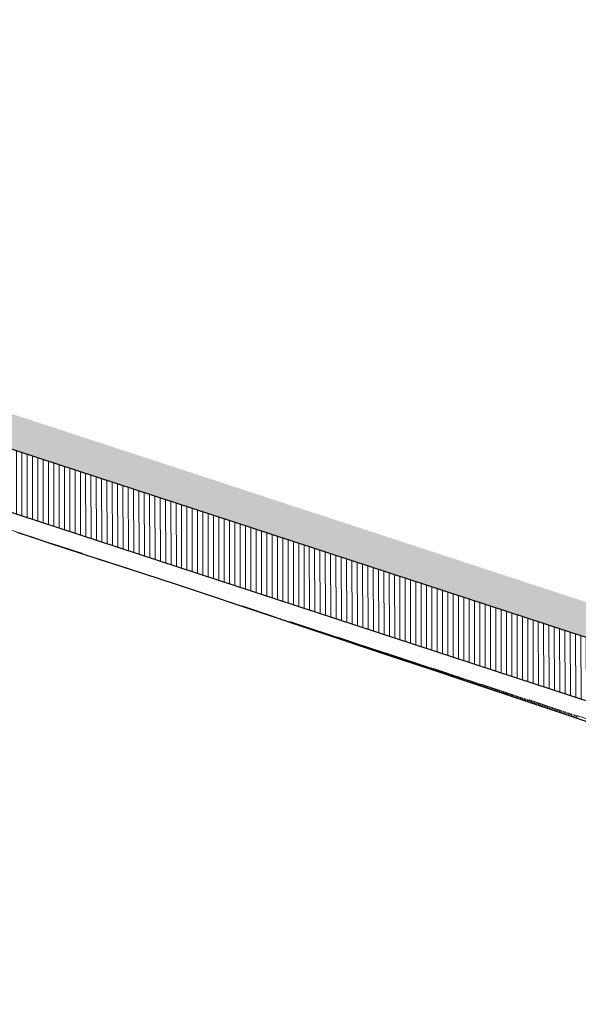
# Model space of a CAD drawing. Header units: metres. Extents: x 8431043 to 8456388, y 5766167 to 5771876.
# Tile 23 of 31: x 8434304 to 8434321, y 5770216 to 5770245. Entities that reach past the tile are written whole.
import ezdxf

# ---------------------------------------------------------------- set-up
doc = ezdxf.new("R2010")
doc.units = ezdxf.units.M
for name, pattern in [('4011', [6, 4, -2]), ('ACAD_ISO10W100', [18, 12, -3, 0, -3]), ('CIĄGŁA', [0])]:
    doc.linetypes.add(name, pattern=pattern)
doc.layers.add('C-DROGI-SYTUACJA', color=7, linetype='Continuous')
doc.layers.add('DRO_Podzespół', color=7, linetype='Continuous')
doc.layers.add('hatch zdi chodniki', color=7, linetype='Continuous', lineweight=0, true_color=0x8345ba)
for name, color, linetype, lineweight in [('kreskowanie skarp', 250, 'Continuous', 15), ('linia', 7, 'CIĄGŁA', 20), ('WYMIARY', 253, 'Continuous', 13), ('Zalacznik_3_Rowy DW837|Zalacznik_3_Rowy DW837|zdi pobocze', 250, '4011', 18), ('zdi_obrzeze chodnikowe 8x30', 6, 'Continuous', 30)]:
    doc.layers.add(name, color=color, linetype=linetype, lineweight=lineweight)
doc.styles.add('ISOCP', font='geniso.shx')
doc.styles.add('własny_500', font='isocp.shx', dxfattribs={"width": 0.9, "height": 1.2})
doc.dimstyles.new('kopia własny 500', dxfattribs={"dimtxt": 1.2, "dimasz": 0.8, "dimexe": 0.1795, "dimexo": 0.0625, "dimgap": 0.09, "dimtad": 3, "dimdec": 1, "dimzin": 0, "dimdsep": 46, "dimtxsty": 'własny_500', "dimblk": 'ARCHTICK', "dimcen": 0.09, "dimaunit": 2, "dimadec": 4, "dimazin": 0, "dimtfac": 1, "dimtdec": 1, "dimtofl": 0, "dimtmove": 2, "dimatfit": 3, "dimldrblk": 'ARCHTICK', "dimfxl": 1, "dimtolj": 1, "dimtzin": 0, "dimarcsym": 0})

# ---------------------------------------------------------------- blocks, each defined once
blk = doc.blocks.new('_ARCHTICK')
at = {"color": 0, "linetype": 'ByBlock', "const_width": 0.15}
blk.add_lwpolyline([(-0.5, -0.5), (0.5, 0.5)], dxfattribs=at)
blk = doc.blocks.new('*D68')
at = {"layer": 'Defpoints', "color": 0, "transparency": 16777216}
for p in [(8434103.31, 5770299.555), (8434102.578, 5770297.403), (8434358.232, 5770212.869)]:
    blk.add_point(p, dxfattribs=at)
at = {"layer": 'WYMIARY', "color": 0, "lineweight": -2, "transparency": 16777216}
blk.add_line((8434102.578, 5770297.403), (8434103.31, 5770299.555), dxfattribs=at)
at = {"layer": 'WYMIARY', "color": 0, "lineweight": -2, "transparency": 16777216, "xscale": 0.75, "yscale": 0.75, "zscale": 0.75}
for p, rotation in [((8434103.31, 5770299.555), 71.21936853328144), ((8434102.578, 5770297.403), 251.2193685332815)]:
    blk.add_blockref('_ARCHTICK', p, dxfattribs=dict(at, rotation=rotation))
at = {"layer": 'WYMIARY', "color": 0, "transparency": 16777216, "insert": (8434102.267, 5770298.709), "char_height": 1.25, "attachment_point": 5, "rotation": 71.2194, "style": 'ISOCP'}
blk.add_mtext('\\A1;2.3', dxfattribs=at)
blk = doc.blocks.new('*D75')
at = {"layer": 'Defpoints', "color": 0, "transparency": 16777216}
for p in [(8434749.828, 5771876.32), (8434750.943, 5771875.576), (8432377.706, 5768319.94)]:
    blk.add_point(p, dxfattribs=at)
at = {"layer": 'WYMIARY', "color": 0, "lineweight": -2, "transparency": 16777216}
blk.add_line((8432378.821, 5768319.196), (8434750.943, 5771875.576), dxfattribs=at)
at = {"layer": 'WYMIARY', "color": 0, "lineweight": -2, "transparency": 16777216, "xscale": 0.75, "yscale": 0.75, "zscale": 0.75}
for p, rotation in [((8434750.943, 5771875.576), 56.29653123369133), ((8432378.821, 5768319.196), 236.2965312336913)]:
    blk.add_blockref('_ARCHTICK', p, dxfattribs=dict(at, rotation=rotation))
at = {"layer": 'WYMIARY', "color": 0, "transparency": 16777216, "insert": (8433564.287, 5770097.783), "char_height": 1.25, "attachment_point": 5, "rotation": 56.2965, "style": 'ISOCP'}
blk.add_mtext('\\A1;4274.9', dxfattribs=at)
blk = doc.blocks.new('*U80')
at = {"layer": 'C-DROGI-SYTUACJA', "color": 1, "linetype": 'ACAD_ISO10W100', "lineweight": 13, "ltscale": 0.3}
blk.add_line((8434372.966, 5770209.937), (8434304.064, 5770232.504), dxfattribs=at)
blk = doc.blocks.new('sdd')
at = {"layer": 'C-DROGI-SYTUACJA', "color": 7, "linetype": 'Continuous', "lineweight": -3}
blk.add_blockref('*U80', (0, 0), dxfattribs=at)

msp = doc.modelspace()

# ---------------------------------------------------------------- hatches: boundary and pattern name
at = {"layer": 'hatch zdi chodniki', "lineweight": 13, "transparency": 33554687}
h = msp.add_hatch(dxfattribs=at)
h.set_pattern_fill('DOTS', color=3, scale=0.13, style=0)
h.paths.add_polyline_path([(8434291.477, 5770237.592), (8434289.272, 5770237.22), (8434294.219, 5770235.709), (8434304.064, 5770232.504), (8434352.975, 5770216.485), (8434351.386, 5770218.057), (8434304.375, 5770233.454), (8434294.52, 5770236.663)])
h.paths.add_polyline_path([(8434266.018, 5770244.733), (8434265.639, 5770244.676), (8434266.015, 5770244.554)])
h.paths.add_polyline_path([(8434267.85, 5770245.01), (8434266.018, 5770244.733), (8434266.015, 5770244.554), (8434270.421, 5770243.126), (8434280.902, 5770239.775), (8434284.092, 5770238.801), (8434282.471, 5770240.342), (8434281.2, 5770240.73), (8434270.728, 5770244.077)])
h.paths.add_polyline_path([(8434149.083, 5770283.339), (8434146.907, 5770283.089), (8434157.392, 5770279.145), (8434183.652, 5770271.152), (8434226.176, 5770257.466), (8434259.239, 5770246.75), (8434257.644, 5770248.318), (8434226.484, 5770258.418), (8434183.951, 5770272.107), (8434157.714, 5770280.092)])
h.paths.add_polyline_path([(8434094.662, 5770300.267), (8434093.121, 5770301.888), (8434084.6, 5770304.97), (8434081.22, 5770305.98), (8434077.409, 5770307.545), (8434076.937, 5770306.658), (8434080.886, 5770305.036), (8434084.287, 5770304.02)])
h.paths.add_polyline_path([(8434101.584, 5770298.826), (8434099.363, 5770298.566), (8434102.578, 5770297.403), (8434143.622, 5770284.325), (8434142.025, 5770285.883), (8434102.9, 5770298.35)])
h.paths.add_polyline_path([(8434011.442, 5770340.526), (8434009.246, 5770340.649), (8434010.908, 5770339.677), (8434013.388, 5770338.368), (8434047.859, 5770319.647), (8434066.478, 5770310.954), (8434076.937, 5770306.658), (8434077.409, 5770307.545), (8434066.88, 5770311.87), (8434048.31, 5770320.54), (8434013.86, 5770339.25)])
h.paths.add_polyline_path([(8433893.006, 5770405.515), (8433891.889, 5770405.573), (8433905.229, 5770398.018), (8433905.33, 5770397.958), (8433905.528, 5770398.422), (8433905.48, 5770398.45)])
h.paths.add_polyline_path([(8433748.793, 5770512.117), (8433746.759, 5770513.046), (8433749.963, 5770509.073), (8433750.804, 5770508.222), (8433762.888, 5770493.325), (8433772.314, 5770482.022), (8433776.22, 5770478.9), (8433763.66, 5770493.96), (8433751.55, 5770508.89), (8433750.71, 5770509.74)])
h.paths.add_polyline_path([(8433722.133, 5770543.576), (8433721.656, 5770545.761), (8433699.12, 5770573.7), (8433684.56, 5770591.47), (8433678.06, 5770600.19), (8433665.01, 5770615.39), (8433650.72, 5770633.02), (8433646.54, 5770638.47), (8433641.4, 5770644.56), (8433638.24, 5770647.86), (8433633.92, 5770651.89), (8433628.93, 5770655.99), (8433625.45, 5770658.54), (8433620.64, 5770661.61), (8433615.52, 5770664.21), (8433611.16, 5770665.93), (8433605.98, 5770667.46), (8433600.42, 5770668.54), (8433595.22, 5770669.19), (8433591.69, 5770669.45), (8433588.3, 5770669.58), (8433585.73, 5770669.59), (8433584.66, 5770669.57), (8433578.02, 5770669.4), (8433570.07, 5770668.93), (8433535.02, 5770665.16), (8433485.31, 5770659.82), (8433471.71, 5770658.26), (8433462.94, 5770656.9), (8433452.67, 5770654.68), (8433445.44, 5770652.68), (8433437.08, 5770649.89), (8433430.89, 5770647.48), (8433422.58, 5770643.75), (8433415.28, 5770639.99), (8433407.52, 5770635.43), (8433399.86, 5770630.32), (8433394.21, 5770626.11), (8433389.06, 5770621.91), (8433384.92, 5770618.26), (8433379.84, 5770613.41), (8433375.1, 5770608.47), (8433369.83, 5770602.43), (8433366.47, 5770598.28), (8433360.39, 5770590.39), (8433330.15, 5770550.58), (8433325.4, 5770544.43), (8433322.62, 5770541.08), (8433319.22, 5770537.42), (8433315.34, 5770533.91), (8433311.49, 5770531.11), (8433308.5, 5770529.35), (8433305.18, 5770527.75), (8433300.92, 5770526.19), (8433296.07, 5770525.01), (8433292.33, 5770524.5), (8433289.92, 5770524.35), (8433287.56, 5770524.33), (8433283.49, 5770524.61), (8433278.75, 5770525.44), (8433274.38, 5770526.72), (8433271.03, 5770528.06), (8433267.26, 5770529.98), (8433263.73, 5770532.25), (8433259.5, 5770535.71), (8433256.42, 5770538.88), (8433255.372, 5770540.221), (8433254.831, 5770539.289), (8433255.665, 5770538.222), (8433258.823, 5770534.972), (8433263.141, 5770531.44), (8433266.761, 5770529.112), (8433270.617, 5770527.148), (8433274.053, 5770525.774), (8433278.523, 5770524.465), (8433283.369, 5770523.616), (8433287.53, 5770523.33), (8433289.955, 5770523.35), (8433292.429, 5770523.504), (8433296.256, 5770524.026), (8433301.211, 5770525.232), (8433305.57, 5770526.828), (8433308.972, 5770528.467), (8433312.039, 5770530.273), (8433315.971, 5770533.133), (8433319.923, 5770536.708), (8433323.372, 5770540.42), (8433326.181, 5770543.805), (8433330.944, 5770549.972), (8433361.184, 5770589.782), (8433367.255, 5770597.66), (8433370.596, 5770601.786), (8433375.838, 5770607.795), (8433380.546, 5770612.702), (8433385.596, 5770617.523), (8433389.707, 5770621.147), (8433394.825, 5770625.321), (8433400.437, 5770629.503), (8433408.051, 5770634.582), (8433415.763, 5770639.114), (8433423.014, 5770642.849), (8433431.276, 5770646.557), (8433437.42, 5770648.949), (8433445.732, 5770651.723), (8433452.909, 5770653.709), (8433463.122, 5770655.916), (8433471.844, 5770657.269), (8433485.42, 5770658.826), (8433535.127, 5770664.166), (8433570.153, 5770667.933), (8433577.874, 5770668.39), (8433592.619, 5770665.234), (8433598.335, 5770664.537), (8433606.412, 5770662.749), (8433611.111, 5770661.077), (8433616.22, 5770658.705), (8433620.647, 5770656.174), (8433628.138, 5770651.177), (8433630.683, 5770649.391), (8433643.107, 5770640.987), (8433645.761, 5770637.843), (8433649.935, 5770632.401), (8433664.242, 5770614.749), (8433677.279, 5770599.565), (8433683.772, 5770590.854), (8433698.344, 5770573.069)])
h.paths.add_polyline_path([(8433727.509, 5770538.504), (8433725.475, 5770539.433), (8433743.033, 5770517.666), (8433742.555, 5770519.85)])
h.paths.add_polyline_path([(8433804.671, 5770453.717), (8433807.358, 5770451.327), (8433816.902, 5770444.971), (8433867.591, 5770417.645), (8433884.716, 5770409.271), (8433884.037, 5770410.16), (8433867.82, 5770418.09), (8433817.16, 5770445.4)])
h.paths.add_polyline_path([(8434386.872, 5770204.269), (8434387.262, 5770205.19), (8434380.028, 5770208.307), (8434373.3, 5770210.88), (8434361.004, 5770214.907), (8434358.792, 5770214.579), (8434372.966, 5770209.937), (8434379.651, 5770207.381)])
h.paths.add_polyline_path([(8433975.043, 5770359.953), (8433974.8, 5770359.516), (8433982.782, 5770355.08), (8434001.014, 5770345.462), (8434003.204, 5770344.181), (8434001.72, 5770345.655), (8433983.02, 5770355.52)])
at = {"layer": 'hatch zdi chodniki', "lineweight": 5}
h = msp.add_hatch(dxfattribs=at)
h.set_pattern_fill('ANSI31', color=256, scale=0.05, angle=45, style=0)
h.paths.add_polyline_path([(8434283.566, 5770237.08), (8434284.092, 5770238.801), (8434280.902, 5770239.775), (8434270.421, 5770243.126), (8434266.015, 5770244.554), (8434265.975, 5770242.674), (8434269.87, 5770241.412), (8434280.365, 5770238.057)])
h.paths.add_polyline_path([(8434289.272, 5770237.22), (8434288.747, 5770235.498), (8434293.678, 5770233.992), (8434303.506, 5770230.793), (8434352.414, 5770214.774), (8434352.975, 5770216.485), (8434304.064, 5770232.504), (8434294.219, 5770235.709)])
h.paths.add_polyline_path([(8434386.169, 5770202.612), (8434386.872, 5770204.269), (8434379.651, 5770207.381), (8434372.966, 5770209.937), (8434358.792, 5770214.579), (8434358.232, 5770212.869), (8434372.364, 5770208.24), (8434378.973, 5770205.713)])

# ---------------------------------------------------------------- linework, layer by layer
at = {"layer": 'C-DROGI-SYTUACJA', "color": 1, "linetype": 'ACAD_ISO10W100', "lineweight": 13, "ltscale": 0.3}
msp.add_line((8434372.966, 5770209.937), (8434304.064, 5770232.504), dxfattribs=at)
at = {"layer": 'DRO_Podzespół'}
msp.add_lwpolyline([(8434321.105, 5770224.42), (8434320.156, 5770224.734), (8434319.207, 5770225.051), (8434318.259, 5770225.368), (8434317.31, 5770225.685), (8434316.362, 5770226.002), (8434315.413, 5770226.319), (8434314.465, 5770226.636), (8434313.516, 5770226.952), (8434312.568, 5770227.269), (8434311.619, 5770227.586), (8434310.671, 5770227.903), (8434309.722, 5770228.22), (8434308.774, 5770228.537), (8434307.824, 5770228.85), (8434306.872, 5770229.155), (8434306.466, 5770229.285), (8434305.921, 5770229.464), (8434304.97, 5770229.775), (8434304.451, 5770229.945), (8434304.02, 5770230.086)], dxfattribs=at)
at = {"layer": 'kreskowanie skarp'}
for p, q in [((8434304.131, 5770230.062), (8434304.127, 5770230.051)), ((8434304.2, 5770230.039), (8434304.198, 5770230.034)), ((8434304.269, 5770230.016), (8434304.266, 5770230.005)), ((8434304.338, 5770229.994), (8434304.337, 5770229.988)), ((8434304.408, 5770229.971), (8434304.404, 5770229.96)), ((8434304.477, 5770229.949), (8434304.475, 5770229.943)), ((8434304.546, 5770229.926), (8434304.542, 5770229.915)), ((8434304.615, 5770229.903), (8434304.613, 5770229.898)), ((8434304.684, 5770229.881), (8434304.68, 5770229.87)), ((8434304.753, 5770229.858), (8434304.751, 5770229.853)), ((8434304.822, 5770229.835), (8434304.819, 5770229.824)), ((8434304.891, 5770229.813), (8434304.89, 5770229.807)), ((8434304.961, 5770229.79), (8434304.957, 5770229.779)), ((8434305.03, 5770229.767), (8434305.028, 5770229.762)), ((8434305.099, 5770229.745), (8434305.095, 5770229.734)), ((8434305.168, 5770229.722), (8434305.166, 5770229.717)), ((8434305.237, 5770229.7), (8434305.233, 5770229.689)), ((8434305.306, 5770229.677), (8434305.304, 5770229.671)), ((8434305.375, 5770229.654), (8434305.372, 5770229.643)), ((8434305.444, 5770229.632), (8434305.443, 5770229.626)), ((8434305.513, 5770229.609), (8434305.51, 5770229.598)), ((8434305.583, 5770229.586), (8434305.581, 5770229.581)), ((8434305.652, 5770229.564), (8434305.648, 5770229.553)), ((8434305.721, 5770229.541), (8434305.719, 5770229.536)), ((8434305.79, 5770229.518), (8434305.786, 5770229.508)), ((8434305.859, 5770229.496), (8434305.857, 5770229.49)), ((8434305.928, 5770229.473), (8434305.924, 5770229.462)), ((8434305.997, 5770229.451), (8434305.995, 5770229.445)), ((8434306.066, 5770229.428), (8434306.063, 5770229.417)), ((8434306.135, 5770229.405), (8434306.134, 5770229.4)), ((8434306.205, 5770229.383), (8434306.201, 5770229.372)), ((8434306.274, 5770229.36), (8434306.272, 5770229.355)), ((8434306.343, 5770229.337), (8434306.339, 5770229.326)), ((8434306.412, 5770229.315), (8434306.41, 5770229.309)), ((8434306.481, 5770229.292), (8434306.478, 5770229.281)), ((8434306.55, 5770229.269), (8434306.548, 5770229.264)), ((8434306.619, 5770229.247), (8434306.616, 5770229.237)), ((8434306.687, 5770229.225), (8434306.686, 5770229.22)), ((8434306.755, 5770229.202), (8434306.752, 5770229.193)), ((8434306.823, 5770229.18), (8434306.822, 5770229.176)), ((8434306.891, 5770229.158), (8434306.889, 5770229.149)), ((8434306.959, 5770229.136), (8434306.957, 5770229.132)), ((8434307.026, 5770229.114), (8434307.024, 5770229.106)), ((8434307.093, 5770229.092), (8434307.092, 5770229.088)), ((8434307.16, 5770229.07), (8434307.158, 5770229.063)), ((8434307.227, 5770229.048), (8434307.226, 5770229.045)), ((8434307.293, 5770229.026), (8434307.291, 5770229.02)), ((8434307.36, 5770229.004), (8434307.359, 5770229.002)), ((8434307.426, 5770228.983), (8434307.424, 5770228.978)), ((8434307.491, 5770228.961), (8434307.491, 5770228.959)), ((8434307.557, 5770228.94), (8434307.556, 5770228.936)), ((8434307.622, 5770228.918), (8434307.622, 5770228.917)), ((8434307.688, 5770228.897), (8434307.687, 5770228.894)), ((8434307.753, 5770228.876), (8434307.752, 5770228.874)), ((8434307.817, 5770228.854), (8434307.817, 5770228.852)), ((8434307.882, 5770228.833), (8434307.882, 5770228.832)), ((8434307.947, 5770228.812), (8434307.946, 5770228.81)), ((8434308.012, 5770228.791), (8434308.011, 5770228.789)), ((8434308.077, 5770228.769), (8434308.076, 5770228.767)), ((8434308.142, 5770228.748), (8434308.141, 5770228.747)), ((8434308.207, 5770228.727), (8434308.206, 5770228.724)), ((8434308.272, 5770228.706), (8434308.271, 5770228.704)), ((8434308.337, 5770228.684), (8434308.336, 5770228.681)), ((8434308.402, 5770228.663), (8434308.402, 5770228.661)), ((8434308.467, 5770228.642), (8434308.466, 5770228.638)), ((8434308.533, 5770228.62), (8434308.532, 5770228.619)), ((8434308.598, 5770228.599), (8434308.597, 5770228.595)), ((8434308.663, 5770228.577), (8434308.663, 5770228.576)), ((8434308.728, 5770228.556), (8434308.727, 5770228.553)), ((8434308.794, 5770228.535), (8434308.793, 5770228.533)), ((8434308.86, 5770228.513), (8434308.858, 5770228.509)), ((8434308.925, 5770228.492), (8434308.925, 5770228.489)), ((8434308.991, 5770228.47), (8434308.99, 5770228.465)), ((8434309.058, 5770228.448), (8434309.057, 5770228.446)), ((8434309.124, 5770228.426), (8434309.122, 5770228.421)), ((8434309.191, 5770228.405), (8434309.19, 5770228.402)), ((8434309.258, 5770228.383), (8434309.256, 5770228.376)), ((8434309.325, 5770228.361), (8434309.324, 5770228.357)), ((8434309.392, 5770228.339), (8434309.39, 5770228.331)), ((8434309.459, 5770228.317), (8434309.458, 5770228.313)), ((8434309.527, 5770228.294), (8434309.524, 5770228.286)), ((8434309.595, 5770228.272), (8434309.594, 5770228.268)), ((8434309.663, 5770228.25), (8434309.66, 5770228.241)), ((8434309.731, 5770228.228), (8434309.73, 5770228.223)), ((8434309.8, 5770228.205), (8434309.797, 5770228.195)), ((8434309.868, 5770228.183), (8434309.867, 5770228.178)), ((8434309.937, 5770228.16), (8434309.934, 5770228.15)), ((8434310.006, 5770228.137), (8434310.005, 5770228.132)), ((8434310.076, 5770228.115), (8434310.072, 5770228.103)), ((8434310.145, 5770228.092), (8434310.143, 5770228.086)), ((8434310.215, 5770228.069), (8434310.211, 5770228.057)), ((8434310.285, 5770228.046), (8434310.283, 5770228.04)), ((8434310.355, 5770228.023), (8434310.351, 5770228.01)), ((8434310.425, 5770228), (8434310.423, 5770227.994)), ((8434310.496, 5770227.977), (8434310.491, 5770227.963)), ((8434310.567, 5770227.954), (8434310.564, 5770227.947)), ((8434310.638, 5770227.931), (8434310.633, 5770227.916)), ((8434310.709, 5770227.907), (8434310.706, 5770227.9)), ((8434310.78, 5770227.884), (8434310.775, 5770227.868)), ((8434310.852, 5770227.861), (8434310.849, 5770227.853)), ((8434310.924, 5770227.837), (8434310.918, 5770227.821)), ((8434310.996, 5770227.813), (8434310.993, 5770227.805)), ((8434311.068, 5770227.79), (8434311.062, 5770227.773)), ((8434311.14, 5770227.766), (8434311.138, 5770227.757)), ((8434311.213, 5770227.742), (8434311.207, 5770227.724)), ((8434311.286, 5770227.718), (8434311.283, 5770227.709)), ((8434311.359, 5770227.694), (8434311.353, 5770227.675)), ((8434311.433, 5770227.67), (8434311.429, 5770227.661)), ((8434311.506, 5770227.646), (8434311.5, 5770227.626)), ((8434311.58, 5770227.622), (8434311.577, 5770227.612)), ((8434311.654, 5770227.598), (8434311.647, 5770227.577)), ((8434311.728, 5770227.574), (8434311.725, 5770227.563)), ((8434311.803, 5770227.549), (8434311.796, 5770227.528)), ((8434311.877, 5770227.525), (8434311.874, 5770227.514)), ((8434311.952, 5770227.5), (8434311.945, 5770227.478)), ((8434312.027, 5770227.476), (8434312.024, 5770227.464)), ((8434312.103, 5770227.451), (8434312.095, 5770227.427)), ((8434312.178, 5770227.426), (8434312.174, 5770227.414)), ((8434312.254, 5770227.401), (8434312.246, 5770227.377)), ((8434312.33, 5770227.376), (8434312.326, 5770227.364)), ((8434312.406, 5770227.351), (8434312.398, 5770227.326)), ((8434312.483, 5770227.326), (8434312.479, 5770227.313)), ((8434312.56, 5770227.301), (8434312.551, 5770227.275)), ((8434312.637, 5770227.276), (8434312.632, 5770227.263)), ((8434312.65, 5770227.272), (8434312.641, 5770227.245)), ((8434312.663, 5770227.267), (8434312.659, 5770227.254)), ((8434312.677, 5770227.263), (8434312.668, 5770227.236)), ((8434312.69, 5770227.258), (8434312.686, 5770227.245)), ((8434312.704, 5770227.254), (8434312.695, 5770227.227)), ((8434312.717, 5770227.25), (8434312.713, 5770227.236)), ((8434312.731, 5770227.245), (8434312.722, 5770227.218)), ((8434312.745, 5770227.241), (8434312.74, 5770227.227)), ((8434312.758, 5770227.236), (8434312.749, 5770227.209)), ((8434312.772, 5770227.232), (8434312.768, 5770227.218)), ((8434312.786, 5770227.227), (8434312.777, 5770227.2)), ((8434312.8, 5770227.223), (8434312.795, 5770227.209)), ((8434312.814, 5770227.218), (8434312.805, 5770227.19)), ((8434312.828, 5770227.213), (8434312.823, 5770227.2)), ((8434312.842, 5770227.209), (8434312.832, 5770227.181)), ((8434312.856, 5770227.204), (8434312.851, 5770227.19)), ((8434312.87, 5770227.2), (8434312.86, 5770227.172)), ((8434312.884, 5770227.195), (8434312.879, 5770227.181)), ((8434312.898, 5770227.191), (8434312.889, 5770227.162)), ((8434312.912, 5770227.186), (8434312.907, 5770227.172)), ((8434312.926, 5770227.181), (8434312.917, 5770227.153)), ((8434312.94, 5770227.177), (8434312.936, 5770227.162)), ((8434312.955, 5770227.172), (8434312.945, 5770227.143)), ((8434312.969, 5770227.167), (8434312.964, 5770227.153)), ((8434312.983, 5770227.162), (8434312.974, 5770227.134)), ((8434312.998, 5770227.158), (8434312.993, 5770227.143)), ((8434313.012, 5770227.153), (8434313.003, 5770227.124)), ((8434313.027, 5770227.148), (8434313.022, 5770227.134)), ((8434313.041, 5770227.144), (8434313.032, 5770227.114)), ((8434313.056, 5770227.139), (8434313.051, 5770227.124)), ((8434313.071, 5770227.134), (8434313.061, 5770227.105)), ((8434313.085, 5770227.129), (8434313.08, 5770227.114)), ((8434313.1, 5770227.124), (8434313.09, 5770227.095)), ((8434313.115, 5770227.119), (8434313.11, 5770227.105)), ((8434313.129, 5770227.115), (8434313.12, 5770227.085)), ((8434313.144, 5770227.11), (8434313.139, 5770227.095)), ((8434313.159, 5770227.105), (8434313.149, 5770227.075)), ((8434313.174, 5770227.1), (8434313.169, 5770227.085)), ((8434313.189, 5770227.095), (8434313.179, 5770227.065)), ((8434313.204, 5770227.09), (8434313.199, 5770227.075)), ((8434313.219, 5770227.085), (8434313.209, 5770227.055)), ((8434313.234, 5770227.08), (8434313.229, 5770227.065)), ((8434313.25, 5770227.075), (8434313.24, 5770227.045)), ((8434313.265, 5770227.07), (8434313.26, 5770227.055)), ((8434313.28, 5770227.065), (8434313.27, 5770227.035)), ((8434313.295, 5770227.06), (8434313.29, 5770227.045)), ((8434313.311, 5770227.055), (8434313.301, 5770227.025)), ((8434313.326, 5770227.05), (8434313.321, 5770227.035)), ((8434313.342, 5770227.045), (8434313.331, 5770227.014)), ((8434313.357, 5770227.04), (8434313.352, 5770227.025)), ((8434313.373, 5770227.035), (8434313.362, 5770227.004)), ((8434313.388, 5770227.03), (8434313.383, 5770227.014)), ((8434313.404, 5770227.025), (8434313.394, 5770226.993)), ((8434313.419, 5770227.02), (8434313.414, 5770227.004)), ((8434313.435, 5770227.014), (8434313.425, 5770226.983)), ((8434313.451, 5770227.009), (8434313.446, 5770226.994)), ((8434313.467, 5770227.004), (8434313.456, 5770226.972)), ((8434313.483, 5770226.999), (8434313.477, 5770226.983)), ((8434313.499, 5770226.994), (8434313.488, 5770226.962)), ((8434313.515, 5770226.988), (8434313.509, 5770226.973)), ((8434313.531, 5770226.983), (8434313.52, 5770226.951)), ((8434313.547, 5770226.978), (8434313.541, 5770226.962)), ((8434313.563, 5770226.973), (8434313.552, 5770226.94)), ((8434313.579, 5770226.967), (8434313.574, 5770226.951)), ((8434313.595, 5770226.962), (8434313.584, 5770226.93)), ((8434313.611, 5770226.957), (8434313.606, 5770226.941)), ((8434313.628, 5770226.951), (8434313.617, 5770226.919)), ((8434313.644, 5770226.946), (8434313.639, 5770226.93)), ((8434313.66, 5770226.941), (8434313.65, 5770226.908)), ((8434313.677, 5770226.935), (8434313.671, 5770226.919)), ((8434313.693, 5770226.93), (8434313.683, 5770226.897)), ((8434313.71, 5770226.925), (8434313.704, 5770226.908)), ((8434313.726, 5770226.919), (8434313.716, 5770226.886)), ((8434313.743, 5770226.914), (8434313.738, 5770226.897)), ((8434313.76, 5770226.908), (8434313.749, 5770226.875)), ((8434313.777, 5770226.903), (8434313.771, 5770226.886)), ((8434313.793, 5770226.897), (8434313.782, 5770226.864)), ((8434313.81, 5770226.892), (8434313.805, 5770226.875)), ((8434313.827, 5770226.886), (8434313.816, 5770226.852)), ((8434313.844, 5770226.881), (8434313.839, 5770226.864)), ((8434313.861, 5770226.875), (8434313.85, 5770226.841)), ((8434313.878, 5770226.869), (8434313.873, 5770226.852)), ((8434313.895, 5770226.864), (8434313.884, 5770226.83)), ((8434313.912, 5770226.858), (8434313.907, 5770226.841)), ((8434313.93, 5770226.853), (8434313.918, 5770226.818)), ((8434313.947, 5770226.847), (8434313.941, 5770226.83)), ((8434313.964, 5770226.841), (8434313.953, 5770226.807)), ((8434313.982, 5770226.836), (8434313.976, 5770226.818)), ((8434313.999, 5770226.83), (8434313.988, 5770226.795)), ((8434314.016, 5770226.824), (8434314.011, 5770226.807)), ((8434314.034, 5770226.818), (8434314.022, 5770226.783)), ((8434314.051, 5770226.813), (8434314.046, 5770226.795)), ((8434314.069, 5770226.807), (8434314.058, 5770226.772)), ((8434314.087, 5770226.801), (8434314.081, 5770226.783)), ((8434314.105, 5770226.795), (8434314.093, 5770226.76)), ((8434314.122, 5770226.789), (8434314.116, 5770226.772)), ((8434314.14, 5770226.784), (8434314.128, 5770226.748)), ((8434314.158, 5770226.778), (8434314.152, 5770226.76)), ((8434314.176, 5770226.772), (8434314.164, 5770226.736)), ((8434314.194, 5770226.766), (8434314.188, 5770226.748)), ((8434314.212, 5770226.76), (8434314.2, 5770226.724)), ((8434314.23, 5770226.754), (8434314.224, 5770226.736)), ((8434314.248, 5770226.748), (8434314.236, 5770226.712)), ((8434314.266, 5770226.742), (8434314.261, 5770226.724)), ((8434314.285, 5770226.736), (8434314.273, 5770226.7)), ((8434314.303, 5770226.73), (8434314.297, 5770226.712)), ((8434314.321, 5770226.724), (8434314.309, 5770226.687)), ((8434314.34, 5770226.718), (8434314.334, 5770226.7)), ((8434314.358, 5770226.712), (8434314.346, 5770226.675)), ((8434314.377, 5770226.706), (8434314.371, 5770226.688)), ((8434314.396, 5770226.7), (8434314.383, 5770226.663)), ((8434314.414, 5770226.694), (8434314.408, 5770226.675)), ((8434314.433, 5770226.688), (8434314.421, 5770226.65)), ((8434314.452, 5770226.682), (8434314.445, 5770226.663)), ((8434314.47, 5770226.675), (8434314.458, 5770226.638)), ((8434314.489, 5770226.669), (8434314.483, 5770226.65)), ((8434314.508, 5770226.663), (8434314.496, 5770226.625)), ((8434314.527, 5770226.657), (8434314.521, 5770226.638)), ((8434314.546, 5770226.651), (8434314.534, 5770226.612)), ((8434314.565, 5770226.644), (8434314.559, 5770226.625)), ((8434314.585, 5770226.638), (8434314.572, 5770226.6)), ((8434314.604, 5770226.632), (8434314.598, 5770226.613)), ((8434314.623, 5770226.625), (8434314.61, 5770226.587)), ((8434314.642, 5770226.619), (8434314.636, 5770226.6)), ((8434314.662, 5770226.613), (8434314.649, 5770226.574)), ((8434314.681, 5770226.606), (8434314.675, 5770226.587)), ((8434314.701, 5770226.6), (8434314.688, 5770226.561)), ((8434314.72, 5770226.594), (8434314.714, 5770226.574)), ((8434314.74, 5770226.587), (8434314.727, 5770226.548)), ((8434314.76, 5770226.581), (8434314.753, 5770226.561)), ((8434314.779, 5770226.574), (8434314.766, 5770226.535)), ((8434314.799, 5770226.568), (8434314.793, 5770226.548)), ((8434314.819, 5770226.561), (8434314.806, 5770226.521)), ((8434314.839, 5770226.555), (8434314.833, 5770226.535)), ((8434314.859, 5770226.548), (8434314.846, 5770226.508)), ((8434314.879, 5770226.542), (8434314.872, 5770226.522)), ((8434314.899, 5770226.535), (8434314.886, 5770226.495)), ((8434314.919, 5770226.528), (8434314.913, 5770226.508)), ((8434314.94, 5770226.522), (8434314.926, 5770226.481)), ((8434314.96, 5770226.515), (8434314.953, 5770226.495)), ((8434314.98, 5770226.508), (8434314.967, 5770226.468)), ((8434315.001, 5770226.502), (8434314.994, 5770226.481)), ((8434315.021, 5770226.495), (8434315.008, 5770226.454)), ((8434315.042, 5770226.488), (8434315.035, 5770226.468)), ((8434315.062, 5770226.482), (8434315.049, 5770226.44)), ((8434315.083, 5770226.475), (8434315.076, 5770226.454)), ((8434315.104, 5770226.468), (8434315.09, 5770226.427)), ((8434315.124, 5770226.461), (8434315.118, 5770226.44)), ((8434315.145, 5770226.454), (8434315.132, 5770226.413)), ((8434315.166, 5770226.448), (8434315.159, 5770226.427)), ((8434315.187, 5770226.441), (8434315.173, 5770226.399)), ((8434315.208, 5770226.434), (8434315.201, 5770226.413)), ((8434315.229, 5770226.427), (8434315.215, 5770226.385)), ((8434315.25, 5770226.42), (8434315.243, 5770226.399)), ((8434315.272, 5770226.413), (8434315.258, 5770226.371)), ((8434315.293, 5770226.406), (8434315.286, 5770226.385)), ((8434315.314, 5770226.399), (8434315.3, 5770226.356)), ((8434315.336, 5770226.392), (8434315.329, 5770226.371)), ((8434315.357, 5770226.385), (8434315.343, 5770226.342)), ((8434315.379, 5770226.378), (8434315.372, 5770226.356)), ((8434315.4, 5770226.371), (8434315.386, 5770226.328)), ((8434315.422, 5770226.364), (8434315.415, 5770226.342)), ((8434315.444, 5770226.357), (8434315.429, 5770226.313)), ((8434315.465, 5770226.35), (8434315.458, 5770226.328)), ((8434315.487, 5770226.342), (8434315.473, 5770226.299)), ((8434315.509, 5770226.335), (8434315.502, 5770226.313)), ((8434315.531, 5770226.328), (8434315.517, 5770226.284)), ((8434315.553, 5770226.321), (8434315.546, 5770226.299)), ((8434315.575, 5770226.314), (8434315.561, 5770226.269)), ((8434315.598, 5770226.306), (8434315.59, 5770226.284)), ((8434315.62, 5770226.299), (8434315.605, 5770226.254)), ((8434315.642, 5770226.292), (8434315.635, 5770226.269)), ((8434315.665, 5770226.284), (8434315.65, 5770226.24)), ((8434315.687, 5770226.277), (8434315.68, 5770226.254)), ((8434315.71, 5770226.27), (8434315.695, 5770226.225)), ((8434315.732, 5770226.262), (8434315.725, 5770226.24)), ((8434315.755, 5770226.255), (8434315.74, 5770226.209)), ((8434315.778, 5770226.247), (8434315.77, 5770226.225)), ((8434315.8, 5770226.24), (8434315.785, 5770226.194)), ((8434315.823, 5770226.232), (8434315.816, 5770226.209)), ((8434315.846, 5770226.225), (8434315.831, 5770226.179)), ((8434315.869, 5770226.217), (8434315.862, 5770226.194)), ((8434315.892, 5770226.21), (8434315.877, 5770226.164)), ((8434315.915, 5770226.202), (8434315.908, 5770226.179)), ((8434315.939, 5770226.195), (8434315.923, 5770226.148)), ((8434315.962, 5770226.187), (8434315.954, 5770226.164)), ((8434315.985, 5770226.179), (8434315.97, 5770226.133)), ((8434316.009, 5770226.172), (8434316.001, 5770226.148)), ((8434316.032, 5770226.164), (8434316.017, 5770226.117)), ((8434316.056, 5770226.156), (8434316.048, 5770226.133)), ((8434316.079, 5770226.148), (8434316.064, 5770226.101)), ((8434316.103, 5770226.141), (8434316.095, 5770226.117)), ((8434316.127, 5770226.133), (8434316.111, 5770226.085)), ((8434316.151, 5770226.125), (8434316.143, 5770226.101)), ((8434316.175, 5770226.117), (8434316.159, 5770226.069)), ((8434316.199, 5770226.109), (8434316.191, 5770226.085)), ((8434316.223, 5770226.102), (8434316.207, 5770226.053)), ((8434316.247, 5770226.094), (8434316.239, 5770226.069)), ((8434316.271, 5770226.086), (8434316.255, 5770226.037)), ((8434316.295, 5770226.078), (8434316.287, 5770226.053)), ((8434316.32, 5770226.07), (8434316.304, 5770226.021)), ((8434316.344, 5770226.062), (8434316.336, 5770226.037)), ((8434316.369, 5770226.054), (8434316.353, 5770226.005)), ((8434316.393, 5770226.046), (8434316.385, 5770226.021)), ((8434316.418, 5770226.038), (8434316.402, 5770225.988)), ((8434316.443, 5770226.029), (8434316.435, 5770226.005)), ((8434316.467, 5770226.021), (8434316.451, 5770225.972)), ((8434316.492, 5770226.013), (8434316.484, 5770225.988)), ((8434316.517, 5770226.005), (8434316.501, 5770225.955)), ((8434316.542, 5770225.997), (8434316.534, 5770225.972)), ((8434316.567, 5770225.989), (8434316.551, 5770225.938)), ((8434316.593, 5770225.98), (8434316.584, 5770225.955)), ((8434316.618, 5770225.972), (8434316.601, 5770225.922)), ((8434316.643, 5770225.964), (8434316.635, 5770225.939)), ((8434316.668, 5770225.956), (8434316.652, 5770225.905)), ((8434316.694, 5770225.947), (8434316.686, 5770225.922)), ((8434316.72, 5770225.939), (8434316.703, 5770225.888)), ((8434316.745, 5770225.93), (8434316.737, 5770225.905)), ((8434316.771, 5770225.922), (8434316.754, 5770225.871)), ((8434316.797, 5770225.914), (8434316.788, 5770225.888)), ((8434316.822, 5770225.905), (8434316.806, 5770225.853)), ((8434316.848, 5770225.897), (8434316.84, 5770225.871)), ((8434316.874, 5770225.888), (8434316.857, 5770225.836)), ((8434316.901, 5770225.88), (8434316.892, 5770225.853)), ((8434316.927, 5770225.871), (8434316.91, 5770225.819)), ((8434316.953, 5770225.862), (8434316.944, 5770225.836)), ((8434316.979, 5770225.854), (8434316.962, 5770225.801)), ((8434317.006, 5770225.845), (8434316.997, 5770225.819)), ((8434317.032, 5770225.836), (8434317.015, 5770225.783)), ((8434317.059, 5770225.828), (8434317.05, 5770225.801)), ((8434317.085, 5770225.819), (8434317.068, 5770225.766)), ((8434317.112, 5770225.81), (8434317.103, 5770225.783)), ((8434317.139, 5770225.801), (8434317.121, 5770225.748)), ((8434317.166, 5770225.793), (8434317.157, 5770225.766)), ((8434317.193, 5770225.784), (8434317.175, 5770225.73)), ((8434317.22, 5770225.775), (8434317.211, 5770225.748)), ((8434317.247, 5770225.766), (8434317.229, 5770225.712)), ((8434317.274, 5770225.757), (8434317.265, 5770225.73)), ((8434317.301, 5770225.748), (8434317.284, 5770225.694)), ((8434317.329, 5770225.739), (8434317.32, 5770225.712)), ((8434317.356, 5770225.73), (8434317.338, 5770225.675)), ((8434317.384, 5770225.721), (8434317.375, 5770225.694)), ((8434317.411, 5770225.712), (8434317.393, 5770225.657)), ((8434317.439, 5770225.703), (8434317.43, 5770225.675)), ((8434317.467, 5770225.694), (8434317.449, 5770225.638)), ((8434317.495, 5770225.685), (8434317.486, 5770225.657)), ((8434317.523, 5770225.676), (8434317.504, 5770225.62)), ((8434317.551, 5770225.667), (8434317.542, 5770225.638)), ((8434317.579, 5770225.657), (8434317.561, 5770225.601)), ((8434317.607, 5770225.648), (8434317.598, 5770225.62)), ((8434317.635, 5770225.639), (8434317.617, 5770225.582)), ((8434317.664, 5770225.63), (8434317.655, 5770225.601)), ((8434317.692, 5770225.62), (8434317.674, 5770225.563)), ((8434317.721, 5770225.611), (8434317.711, 5770225.582)), ((8434317.749, 5770225.601), (8434317.731, 5770225.544)), ((8434317.778, 5770225.592), (8434317.769, 5770225.563)), ((8434317.807, 5770225.583), (8434317.788, 5770225.525)), ((8434317.836, 5770225.573), (8434317.826, 5770225.544)), ((8434317.865, 5770225.564), (8434317.846, 5770225.506)), ((8434317.894, 5770225.554), (8434317.884, 5770225.525)), ((8434317.923, 5770225.545), (8434317.904, 5770225.486)), ((8434317.952, 5770225.535), (8434317.943, 5770225.506)), ((8434317.982, 5770225.525), (8434317.962, 5770225.467)), ((8434318.011, 5770225.516), (8434318.001, 5770225.486)), ((8434318.041, 5770225.506), (8434318.021, 5770225.447)), ((8434318.07, 5770225.496), (8434318.06, 5770225.467)), ((8434318.1, 5770225.487), (8434318.08, 5770225.427)), ((8434318.13, 5770225.477), (8434318.12, 5770225.447)), ((8434318.159, 5770225.467), (8434318.14, 5770225.407)), ((8434318.189, 5770225.457), (8434318.18, 5770225.427)), ((8434318.219, 5770225.448), (8434318.2, 5770225.387)), ((8434318.25, 5770225.438), (8434318.24, 5770225.408)), ((8434318.28, 5770225.428), (8434318.26, 5770225.367)), ((8434318.31, 5770225.418), (8434318.3, 5770225.388)), ((8434318.341, 5770225.408), (8434318.321, 5770225.347)), ((8434318.371, 5770225.398), (8434318.361, 5770225.367)), ((8434318.402, 5770225.388), (8434318.382, 5770225.327)), ((8434318.432, 5770225.378), (8434318.422, 5770225.347)), ((8434318.463, 5770225.368), (8434318.443, 5770225.306)), ((8434318.494, 5770225.358), (8434318.484, 5770225.327)), ((8434318.525, 5770225.348), (8434318.505, 5770225.286)), ((8434318.556, 5770225.337), (8434318.546, 5770225.306)), ((8434318.587, 5770225.327), (8434318.567, 5770225.265)), ((8434318.618, 5770225.317), (8434318.608, 5770225.286)), ((8434318.65, 5770225.307), (8434318.629, 5770225.244)), ((8434318.681, 5770225.296), (8434318.671, 5770225.265)), ((8434318.713, 5770225.286), (8434318.692, 5770225.223)), ((8434318.744, 5770225.276), (8434318.734, 5770225.244)), ((8434318.776, 5770225.265), (8434318.755, 5770225.202)), ((8434318.808, 5770225.255), (8434318.797, 5770225.223)), ((8434318.84, 5770225.244), (8434318.819, 5770225.181)), ((8434318.872, 5770225.234), (8434318.861, 5770225.202)), ((8434318.904, 5770225.223), (8434318.883, 5770225.159)), ((8434318.936, 5770225.213), (8434318.925, 5770225.181)), ((8434318.968, 5770225.202), (8434318.947, 5770225.138)), ((8434319, 5770225.192), (8434318.99, 5770225.159)), ((8434319.033, 5770225.181), (8434319.012, 5770225.116)), ((8434319.066, 5770225.17), (8434319.055, 5770225.138)), ((8434319.098, 5770225.16), (8434319.077, 5770225.094)), ((8434319.131, 5770225.149), (8434319.12, 5770225.116)), ((8434319.164, 5770225.138), (8434319.142, 5770225.073)), ((8434319.197, 5770225.127), (8434319.186, 5770225.094)), ((8434319.23, 5770225.117), (8434319.208, 5770225.05)), ((8434319.263, 5770225.106), (8434319.252, 5770225.073)), ((8434319.296, 5770225.095), (8434319.274, 5770225.028)), ((8434319.33, 5770225.084), (8434319.319, 5770225.051)), ((8434319.363, 5770225.073), (8434319.341, 5770225.006)), ((8434319.397, 5770225.062), (8434319.386, 5770225.028)), ((8434319.43, 5770225.051), (8434319.408, 5770224.984)), ((8434319.464, 5770225.04), (8434319.453, 5770225.006)), ((8434319.498, 5770225.029), (8434319.476, 5770224.961)), ((8434319.532, 5770225.018), (8434319.521, 5770224.984)), ((8434319.566, 5770225.007), (8434319.544, 5770224.938)), ((8434319.6, 5770224.995), (8434319.589, 5770224.961)), ((8434319.634, 5770224.984), (8434319.612, 5770224.916)), ((8434319.669, 5770224.973), (8434319.658, 5770224.938)), ((8434319.703, 5770224.962), (8434319.681, 5770224.893)), ((8434319.738, 5770224.95), (8434319.727, 5770224.916)), ((8434319.773, 5770224.939), (8434319.75, 5770224.869)), ((8434319.807, 5770224.927), (8434319.796, 5770224.893)), ((8434319.842, 5770224.916), (8434319.819, 5770224.846)), ((8434319.877, 5770224.905), (8434319.866, 5770224.87)), ((8434319.912, 5770224.893), (8434319.889, 5770224.823)), ((8434319.948, 5770224.882), (8434319.936, 5770224.846)), ((8434319.983, 5770224.87), (8434319.96, 5770224.799)), ((8434320.018, 5770224.858), (8434320.007, 5770224.823)), ((8434320.054, 5770224.847), (8434320.031, 5770224.776)), ((8434320.089, 5770224.835), (8434320.078, 5770224.799)), ((8434320.125, 5770224.823), (8434320.102, 5770224.752)), ((8434320.161, 5770224.812), (8434320.149, 5770224.776)), ((8434320.197, 5770224.8), (8434320.174, 5770224.728)), ((8434320.233, 5770224.788), (8434320.221, 5770224.752)), ((8434320.269, 5770224.776), (8434320.245, 5770224.704)), ((8434320.305, 5770224.764), (8434320.293, 5770224.728)), ((8434320.341, 5770224.753), (8434320.318, 5770224.68)), ((8434320.377, 5770224.741), (8434320.366, 5770224.705)), ((8434320.414, 5770224.729), (8434320.39, 5770224.657)), ((8434320.45, 5770224.717), (8434320.438, 5770224.681)), ((8434320.486, 5770224.705), (8434320.462, 5770224.633)), ((8434320.522, 5770224.693), (8434320.51, 5770224.657)), ((8434320.559, 5770224.681), (8434320.535, 5770224.609)), ((8434320.595, 5770224.669), (8434320.583, 5770224.633)), ((8434320.632, 5770224.658), (8434320.608, 5770224.585)), ((8434320.668, 5770224.646), (8434320.656, 5770224.609)), ((8434320.705, 5770224.634), (8434320.681, 5770224.561)), ((8434320.741, 5770224.622), (8434320.729, 5770224.585))]:
    msp.add_line(p, q, dxfattribs=at)
at = {"layer": 'Zalacznik_3_Rowy DW837|Zalacznik_3_Rowy DW837|zdi pobocze', "ltscale": 0.25, "flags": 128}
msp.add_lwpolyline([(8434289.311, 5770234.803), (8434293.527, 5770233.515), (8434303.35, 5770230.317), (8434351.546, 5770214.532), (8434351.168, 5770213.38)], dxfattribs=at)
at = {"layer": 'zdi_obrzeze chodnikowe 8x30', "flags": 128}
for points in [[(8434352.975, 5770216.485), (8434304.064, 5770232.504), (8434294.219, 5770235.709), (8434289.272, 5770237.22)], [(8434352.414, 5770214.774), (8434303.506, 5770230.793), (8434293.678, 5770233.992), (8434288.747, 5770235.498)]]:
    msp.add_lwpolyline(points, dxfattribs=at)

# ---------------------------------------------------------------- block references
at = {"layer": 'linia', "color": 4, "lineweight": 35}
msp.add_blockref('sdd', (0, 0), dxfattribs=at)

# ---------------------------------------------------------------- dimensions: what is measured, and where the dimension line sits
at = {"layer": 'WYMIARY', "color": 5}
dim = msp.add_aligned_dim(p1=(8432377.706, 5768319.94), p2=(8434749.828, 5771876.32), distance=-1.34, dimstyle='kopia własny 500', override={"dimtxt": 1.25, "dimasz": 0.75, "dimtxsty": 'ISOCP', "dimse1": 1, "dimse2": 1, "dimtmove": 1}, dxfattribs=at)
dim.commit()
dim.dimension.update_dxf_attribs({"geometry": '*D75', "text_midpoint": (8433564.287, 5770097.783)})
dim = msp.add_linear_dim(base=(8434103.31, 5770299.555), p1=(8434102.578, 5770297.403), p2=(8434358.232, 5770212.869), angle=71.2194, dimstyle='kopia własny 500', override={"dimtxt": 1.25, "dimasz": 0.75, "dimtxsty": 'ISOCP', "dimse1": 1, "dimse2": 1, "dimtmove": 1}, dxfattribs=at)
dim.commit()
dim.dimension.update_dxf_attribs({"geometry": '*D68', "text_midpoint": (8434102.267, 5770298.709)})

doc.saveas('drawing.dxf')
